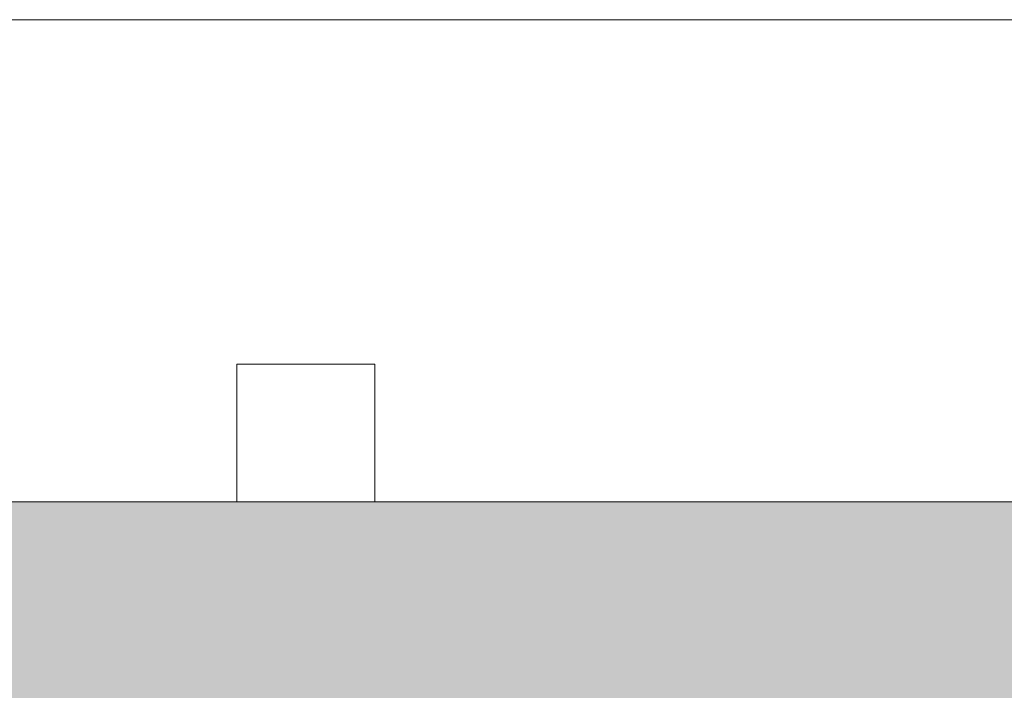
# Model space of a CAD drawing. Header units: millimetres. Extents: x -13994 to 14014, y -18238 to 7441.
# Tile 187 of 190: x -5029 to -744, y -11155 to -8235. Entities that reach past the tile are written whole.
import ezdxf

# ---------------------------------------------------------------- set-up
doc = ezdxf.new("R2010")
doc.units = ezdxf.units.MM
doc.layers.add('A-DETL', color=7, linetype='Continuous', lineweight=5, true_color=0x00a600)
for name, color, linetype, lineweight in [('A-FLOR', 7, 'Continuous', 5), ('A-FLOR-PATT', 7, 'Continuous', 5), ('C-TOPO', 7, 'Continuous', 5)]:
    doc.layers.add(name, color=color, linetype=linetype, lineweight=lineweight)

msp = doc.modelspace()

# ---------------------------------------------------------------- hatches: boundary and pattern name
at = {"layer": 'A-FLOR-PATT', "true_color": 0xd8d8d8}
h = msp.add_hatch(color=254, dxfattribs=at)
h.paths.add_polyline_path([(506.4, -18075), (1406.4, -18075), (1406.4, -13815), (506.4, -13815), (506.4, -16075), (526.4, -16075), (526.4, -17475), (506.4, -17475), (506.4, -18048.8)])
h.paths.add_polyline_path([(-8173.6, -15315), (-7703.7, -15314.6), (-7703.7, -11235), (-7193.6, -11235), (-7193.6, -11215), (-5493.6, -11215), (-5493.6, -11235), (-4683.6, -11235), (-4683.6, -11215), (-3683.6, -11215), (-3683.6, -11235), (-2873.6, -11235), (-2873.6, -11215), (-1173.6, -11215), (-1173.6, -11235), (-663.6, -11235), (-663.6, -12615), (236.4, -12615), (236.4, -10335), (-8603.7, -10335), (-8603.7, -13115), (-9233.6, -13115), (-9233.6, -15315), (-8178.6, -15315)])

# ---------------------------------------------------------------- linework, layer by layer
at = {"layer": 'A-DETL', "color": 253, "true_color": 0xaaaaaa}
for p, q in [((-3483.6, -9735), (-4083.6, -9735)), ((-4083.6, -9735), (-4083.6, -10335)), ((-3483.6, -10335), (-3483.6, -9735)), ((-4083.6, -10335), (-3483.6, -10335))]:
    msp.add_line(p, q, dxfattribs=at)
at = {"layer": 'A-FLOR', "color": 9, "true_color": 0xc0c0c0}
for p, q in [((-4083.6, -10335), (-8603.7, -10335)), ((236.4, -10335), (-3483.6, -10335))]:
    msp.add_line(p, q, dxfattribs=at)
at = {"layer": 'C-TOPO', "color": 254, "true_color": 0xd4d4d4}
msp.add_line((-13993.6, -8235), (6006.4, -8235), dxfattribs=at)
at = {"layer": 'C-TOPO', "color": 254, "true_color": 0xe5e5e5}
msp.add_line((6006.4, -8235), (-13993.6, -8235), dxfattribs=at)

doc.saveas('drawing.dxf')
